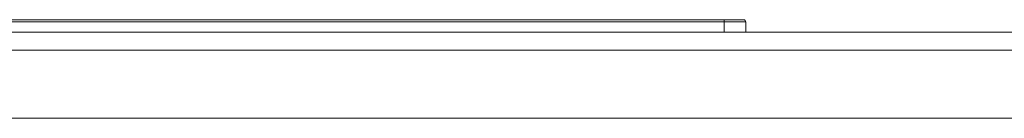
# Model space of a CAD drawing. Extents: x 4774 to 8448, y 27273 to 31291.
# Tile 86 of 101: x 5504 to 5642, y 31239 to 31253. Entities that reach past the tile are written whole.
import ezdxf

# ---------------------------------------------------------------- set-up
doc = ezdxf.new("R2010")
doc.units = 0
doc.header["$LTSCALE"] = 7.5
doc.header["$MEASUREMENT"] = 0
doc.layers.get('0').update_dxf_attribs({"linetype": 'CONTINUOUS', "lineweight": 18})

msp = doc.modelspace()

# ---------------------------------------------------------------- linework, layer by layer
at = {"linetype": 'Continuous'}
for p, q in [((5605.716, 31252.521), (5387.636, 31252.521)), ((5387.936, 31252.821), (5605.416, 31252.821)), ((5602.716, 31251.071), (5602.716, 31252.821)), ((5605.716, 31252.521), (5605.716, 31251.071)), ((5147.676, 31251.071), (5847.176, 31251.071)), ((5795.176, 31248.571), (5249.676, 31248.571)), ((5792.176, 31239.071), (5252.676, 31239.071))]:
    msp.add_line(p, q, dxfattribs=at)
msp.add_arc((5605.416, 31252.521), 0.3, 0, 90, dxfattribs=at)

doc.saveas('drawing.dxf')
